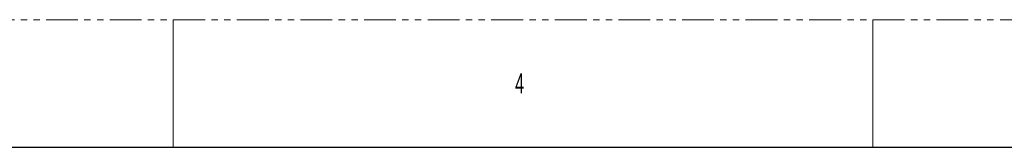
# Model space of a CAD drawing. Header units: millimetres. Extents: x 0 to 1118, y 0 to 864.
# Tile 19 of 26: x 528 to 725, y 838 to 864. Entities that reach past the tile are written whole.
import ezdxf

# ---------------------------------------------------------------- set-up
doc = ezdxf.new("R2010")
doc.units = ezdxf.units.MM
doc.linetypes.add('PHANTOM', pattern=[12.7, 6.35, -1.27, 1.27, -1.27, 1.27, -1.27])
doc.styles.add('SLDTEXTSTYLE0', font='TXT', dxfattribs={"width": 0.6})

msp = doc.modelspace()

# ---------------------------------------------------------------- linework, layer by layer
at = {"color": 7, "linetype": 'PHANTOM', "lineweight": 0}
msp.add_line((0, 863.6), (1117.6, 863.6), dxfattribs=at)
at = {"color": 7, "linetype": 'Continuous', "lineweight": 0}
for p, q in [((558.8, 863.6), (558.8, 838.2)), ((698.5, 863.6), (698.5, 838.2))]:
    msp.add_line(p, q, dxfattribs=at)
at = {"color": 7, "linetype": 'Continuous', "lineweight": 30}
msp.add_line((12.7, 838.2), (1104.9, 838.2), dxfattribs=at)

# ---------------------------------------------------------------- texts
at = {"color": 7, "linetype": 'Continuous', "lineweight": 0, "insert": (627.0625, 852.9292), "char_height": 3.9688, "attachment_point": 1, "style": 'SLDTEXTSTYLE0'}
msp.add_mtext('4', dxfattribs=at)

doc.saveas('drawing.dxf')
